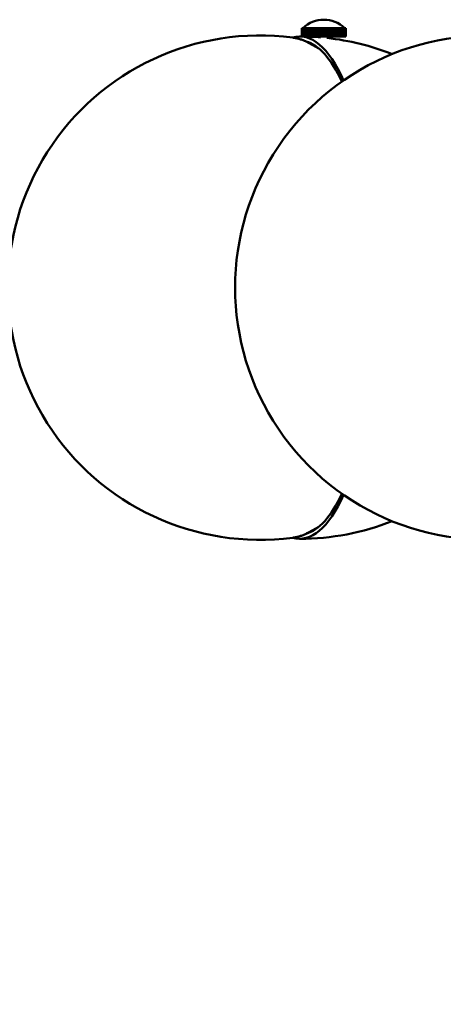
# Model space of a CAD drawing. Header units: millimetres. Extents: x 242 to 3406, y 441 to 2246.
# Tile 19 of 35: x 2108 to 2209, y 675 to 909. Entities that reach past the tile are written whole.
import ezdxf

# ---------------------------------------------------------------- set-up
doc = ezdxf.new("R2010")
doc.units = ezdxf.units.MM
doc.header["$LTSCALE"] = 12
doc.layers.add('Widoczne (ISO)', color=7, linetype='Continuous', lineweight=50)
doc.layers.add('Wymiar (ISO)', color=7, linetype='Continuous', lineweight=18)
doc.styles.add('Tekst notatki (ISO)', font='tahoma.ttf')
doc.dimstyles.new('Domyślne (ISO)', dxfattribs={"dimscale": 12, "dimtxt": 3, "dimasz": 3, "dimexe": 3.175, "dimexo": 0, "dimgap": 0.762, "dimtad": 1, "dimdec": 1, "dimlfac": 0.03937, "dimrnd": 1e-08, "dimzin": 0, "dimdsep": 46, "dimtxsty": 'Tekst notatki (ISO)', "dimblk": 'Filled-1', "dimcen": 0.09, "dimdle": 10, "dimse1": 1, "dimse2": 1, "dimclrd": 256, "dimclre": 256, "dimclrt": 256, "dimadec": 0, "dimazin": 0, "dimtfac": 0.666667, "dimtmove": 0, "dimatfit": 3, "dimfxl": 1, "dimtolj": 1, "dimlwd": 15, "dimlwe": 15, "dimarcsym": 0})

# ---------------------------------------------------------------- blocks, each defined once
blk = doc.blocks.new('Filled-1')
at = {"color": 0}
for p, q in [((0, 0), (-1, 0.25)), ((-1, 0.25), (-1, -0.25)), ((-1, 0), (0, 0)), ((-1, -0.25), (0, 0))]:
    blk.add_line(p, q, dxfattribs=at)
at = {"color": 0, "flags": 128}
blk.add_lwpolyline([(-1, -0.25), (0, 0), (-1, 0.25), (-1, -0.25)], dxfattribs=at)
at = {"color": 0}
blk.add_solid([(-1, -0.25), (0, 0), (-1, 0.25), (-1, -0.25)], dxfattribs=at)
blk = doc.blocks.new('*D4')
at = {"layer": 'Defpoints', "color": 0, "transparency": 16777216}
for p in [(1961.33, 845.66), (3116.62, 845.66), (3116.62, 501.09)]:
    blk.add_point(p, dxfattribs=at)
at = {"layer": 'Wymiar (ISO)', "lineweight": 15, "transparency": 16777216}
blk.add_line((1997.33, 501.09), (3080.62, 501.09), dxfattribs=at)
at = {"layer": 'Wymiar (ISO)', "lineweight": 15, "transparency": 16777216, "xscale": 36, "yscale": 36, "zscale": 36, "rotation": 180}
blk.add_blockref('Filled-1', (1961.33, 501.09), dxfattribs=at)
at = {"layer": 'Wymiar (ISO)', "lineweight": 15, "transparency": 16777216, "xscale": 36, "yscale": 36, "zscale": 36}
blk.add_blockref('Filled-1', (3116.62, 501.09), dxfattribs=at)
at = {"layer": 'Wymiar (ISO)', "lineweight": 18, "transparency": 16777216, "insert": (2439.87, 608.41), "char_height": 36, "attachment_point": 1, "style": 'Tekst notatki (ISO)'}
blk.add_mtext('\\A1;47.6\\P1209 mm', dxfattribs=at)

msp = doc.modelspace()

# ---------------------------------------------------------------- linework, layer by layer
at = {"layer": 'Widoczne (ISO)'}
for p, q in [((2174.9, 907.41), (2174.9, 905.41)), ((2174.92, 907.41), (2174.9, 907.41)), ((2174.93, 907.41), (2174.92, 907.41)), ((2174.92, 905.41), (2174.92, 907.41)), ((2174.93, 907.41), (2174.93, 905.41)), ((2175.01, 907.41), (2174.93, 907.41)), ((2175.02, 907.41), (2175.01, 907.41)), ((2175.01, 905.41), (2175.01, 907.41)), ((2175.02, 907.41), (2175.02, 905.41)), ((2175.14, 907.41), (2175.02, 907.41)), ((2175.16, 907.41), (2175.14, 907.41)), ((2175.14, 905.41), (2175.14, 907.41)), ((2175.16, 907.41), (2175.16, 905.41)), ((2175.34, 907.41), (2175.16, 907.41)), ((2175.36, 907.41), (2175.34, 907.41)), ((2175.34, 905.41), (2175.34, 907.41)), ((2175.36, 907.41), (2175.36, 905.41)), ((2175.59, 907.41), (2175.36, 907.41)), ((2175.61, 907.41), (2175.59, 907.41)), ((2175.59, 905.41), (2175.59, 907.41)), ((2175.61, 907.41), (2175.61, 905.41)), ((2175.88, 907.41), (2175.61, 907.41)), ((2175.91, 907.41), (2175.88, 907.41)), ((2175.88, 905.41), (2175.88, 907.41)), ((2175.91, 907.41), (2175.91, 905.41)), ((2176.23, 907.41), (2175.91, 907.41)), ((2176.26, 907.41), (2176.23, 907.41)), ((2176.23, 905.41), (2176.23, 907.41)), ((2176.26, 907.41), (2176.26, 905.41)), ((2176.61, 907.41), (2176.26, 907.41)), ((2176.65, 907.41), (2176.61, 907.41)), ((2176.61, 905.41), (2176.61, 907.41)), ((2176.65, 907.41), (2176.65, 905.41)), ((2177.04, 907.41), (2176.65, 907.41)), ((2177.08, 907.41), (2177.04, 907.41)), ((2177.04, 905.41), (2177.04, 907.41)), ((2177.08, 907.41), (2177.08, 905.41)), ((2177.5, 907.41), (2177.08, 907.41)), ((2177.54, 907.41), (2177.5, 907.41)), ((2177.5, 905.41), (2177.5, 907.41)), ((2177.54, 907.41), (2177.54, 905.41)), ((2177.99, 907.41), (2177.54, 907.41)), ((2178.03, 907.41), (2177.99, 907.41)), ((2177.99, 905.41), (2177.99, 907.41)), ((2178.03, 907.41), (2178.03, 905.41)), ((2178.5, 907.41), (2178.03, 907.41)), ((2178.55, 907.41), (2178.5, 907.41)), ((2178.5, 905.41), (2178.5, 907.41)), ((2178.55, 907.41), (2178.55, 905.41)), ((2179.03, 907.41), (2178.55, 907.41)), ((2179.08, 907.41), (2179.03, 907.41)), ((2179.03, 905.41), (2179.03, 907.41)), ((2179.08, 907.41), (2179.08, 905.41)), ((2179.57, 907.41), (2179.08, 907.41)), ((2179.61, 907.41), (2179.57, 907.41)), ((2179.57, 905.41), (2179.57, 907.41)), ((2179.61, 905.41), (2179.61, 907.41)), ((2179.61, 907.41), (2179.62, 907.41)), ((2179.62, 907.41), (2179.62, 905.41)), ((2180.12, 907.41), (2179.62, 907.41)), ((2180.14, 907.41), (2180.12, 907.41)), ((2180.12, 905.41), (2180.12, 907.41)), ((2180.14, 905.41), (2180.14, 907.41)), ((2180.14, 907.41), (2180.16, 907.41)), ((2180.16, 907.41), (2180.16, 905.41)), ((2180.16, 907.41), (2180.17, 907.41)), ((2180.17, 907.41), (2180.17, 905.41)), ((2180.67, 907.41), (2180.17, 907.41)), ((2180.67, 905.41), (2180.67, 907.41)), ((2180.67, 907.41), (2180.68, 907.41)), ((2180.68, 907.41), (2180.68, 905.41)), ((2180.68, 907.41), (2180.72, 907.41)), ((2180.72, 907.41), (2180.72, 905.41)), ((2181.22, 907.41), (2180.72, 907.41)), ((2181.22, 905.41), (2181.22, 907.41)), ((2181.22, 907.41), (2181.26, 907.41)), ((2181.26, 907.41), (2181.26, 905.41)), ((2181.75, 907.41), (2181.26, 907.41)), ((2181.75, 905.41), (2181.75, 907.41)), ((2181.75, 907.41), (2181.8, 907.41)), ((2181.8, 907.41), (2181.8, 905.41)), ((2182.26, 907.41), (2181.8, 907.41)), ((2182.26, 905.41), (2182.26, 907.41)), ((2182.26, 907.41), (2182.31, 907.41)), ((2182.31, 907.41), (2182.31, 905.41)), ((2182.75, 907.41), (2182.31, 907.41)), ((2182.75, 905.41), (2182.75, 907.41)), ((2182.75, 907.41), (2182.8, 907.41)), ((2182.8, 907.41), (2182.8, 905.41)), ((2183.22, 907.41), (2182.8, 907.41)), ((2183.22, 905.41), (2183.22, 907.41)), ((2183.22, 907.41), (2183.26, 907.41)), ((2183.26, 907.41), (2183.26, 905.41)), ((2183.65, 907.41), (2183.26, 907.41)), ((2183.65, 905.41), (2183.65, 907.41)), ((2183.65, 907.41), (2183.68, 907.41)), ((2183.68, 907.41), (2183.68, 905.41)), ((2184.04, 907.41), (2183.68, 907.41)), ((2184.04, 905.41), (2184.04, 907.41)), ((2184.04, 907.41), (2184.07, 907.41)), ((2184.07, 907.41), (2184.07, 905.41)), ((2184.39, 907.41), (2184.07, 907.41)), ((2184.39, 905.41), (2184.39, 907.41)), ((2184.39, 907.41), (2184.42, 907.41)), ((2184.42, 907.41), (2184.42, 905.41)), ((2184.69, 907.41), (2184.42, 907.41)), ((2184.69, 905.41), (2184.69, 907.41)), ((2184.69, 907.41), (2184.71, 907.41)), ((2184.71, 907.41), (2184.71, 905.41)), ((2184.94, 907.41), (2184.71, 907.41)), ((2184.94, 905.41), (2184.94, 907.41)), ((2184.94, 907.41), (2184.96, 907.41)), ((2184.96, 907.41), (2184.96, 905.41)), ((2185.14, 907.41), (2184.96, 907.41)), ((2185.14, 905.41), (2185.14, 907.41)), ((2185.14, 907.41), (2185.16, 907.41)), ((2185.16, 907.41), (2185.16, 905.41)), ((2185.29, 907.41), (2185.16, 907.41)), ((2185.29, 905.41), (2185.29, 907.41)), ((2185.29, 907.41), (2185.3, 907.41)), ((2185.3, 907.41), (2185.3, 905.41)), ((2185.38, 907.41), (2185.3, 907.41)), ((2185.38, 905.41), (2185.38, 907.41)), ((2185.38, 907.41), (2185.38, 905.41)), ((2185.38, 907.41), (2185.38, 907.41)), ((2185.41, 907.41), (2185.38, 907.41)), ((2185.41, 905.41), (2185.41, 907.41)), ((2185.41, 907.41), (2185.41, 905.41)), ((2185.41, 907.41), (2185.41, 907.41)), ((2174.9, 905.41), (2174.92, 905.41)), ((2174.93, 905.41), (2174.92, 905.41)), ((2174.93, 905.41), (2175.01, 905.41)), ((2175.02, 905.41), (2175.01, 905.41)), ((2175.02, 905.41), (2175.14, 905.41)), ((2175.16, 905.41), (2175.14, 905.41)), ((2175.16, 905.41), (2175.34, 905.41)), ((2175.36, 905.41), (2175.34, 905.41)), ((2175.36, 905.41), (2175.59, 905.41)), ((2175.61, 905.41), (2175.59, 905.41)), ((2175.61, 905.41), (2175.88, 905.41)), ((2175.91, 905.41), (2175.88, 905.41)), ((2175.91, 905.41), (2176.23, 905.41)), ((2176.26, 905.41), (2176.23, 905.41)), ((2176.26, 905.41), (2176.61, 905.41)), ((2176.65, 905.41), (2176.61, 905.41)), ((2176.65, 905.41), (2177.04, 905.41)), ((2177.08, 905.41), (2177.04, 905.41)), ((2177.08, 905.41), (2177.5, 905.41)), ((2177.54, 905.41), (2177.5, 905.41)), ((2177.54, 905.41), (2177.99, 905.41)), ((2178.03, 905.41), (2177.99, 905.41)), ((2178.03, 905.41), (2178.5, 905.41)), ((2178.15, 905.41), (2178.15, 905.29)), ((2178.55, 905.41), (2178.5, 905.41)), ((2178.55, 905.41), (2179.03, 905.41)), ((2179.08, 905.41), (2179.03, 905.41)), ((2179.08, 905.41), (2179.57, 905.41)), ((2179.61, 905.41), (2179.57, 905.41)), ((2179.61, 905.41), (2179.62, 905.41)), ((2179.62, 905.41), (2180.12, 905.41)), ((2180.14, 905.41), (2180.12, 905.41)), ((2180.14, 905.41), (2180.16, 905.41)), ((2180.16, 905.41), (2180.17, 905.41)), ((2180.17, 905.41), (2180.67, 905.41)), ((2180.67, 905.41), (2180.68, 905.41)), ((2180.68, 905.41), (2180.72, 905.41)), ((2180.72, 905.41), (2181.22, 905.41)), ((2181.22, 905.41), (2181.26, 905.41)), ((2181.26, 905.41), (2181.75, 905.41)), ((2181.75, 905.41), (2181.8, 905.41)), ((2181.8, 905.41), (2182.26, 905.41)), ((2182.15, 905.41), (2182.15, 904.91)), ((2182.26, 905.41), (2182.31, 905.41)), ((2182.31, 905.41), (2182.75, 905.41)), ((2182.75, 905.41), (2182.8, 905.41)), ((2182.8, 905.41), (2183.22, 905.41)), ((2183.22, 905.41), (2183.26, 905.41)), ((2183.26, 905.41), (2183.65, 905.41)), ((2183.65, 905.41), (2183.68, 905.41)), ((2183.68, 905.41), (2184.04, 905.41)), ((2184.04, 905.41), (2184.07, 905.41)), ((2184.07, 905.41), (2184.39, 905.41)), ((2184.39, 905.41), (2184.42, 905.41)), ((2184.42, 905.41), (2184.69, 905.41)), ((2184.69, 905.41), (2184.71, 905.41)), ((2184.71, 905.41), (2184.94, 905.41)), ((2184.94, 905.41), (2184.96, 905.41)), ((2184.96, 905.41), (2185.14, 905.41)), ((2185.14, 905.41), (2185.16, 905.41)), ((2185.16, 905.41), (2185.29, 905.41)), ((2185.29, 905.41), (2185.3, 905.41)), ((2185.3, 905.41), (2185.38, 905.41)), ((2185.38, 905.41), (2185.41, 905.41)), ((2185.38, 905.41), (2185.38, 905.41)), ((2185.41, 905.41), (2185.41, 905.41)), ((2178.95, 902.57), (2176.7, 903.82)), ((2178.15, 903.17), (2178.15, 903.01)), ((2178.95, 788.74), (2176.7, 787.49))]:
    msp.add_line(p, q, dxfattribs=at)
for centre, radius, start, end in [((2180.15, 902.16), 7.25, 46.3972, 133.6028), ((2164.94, 845.66), 60, 82.5072, 277.4928), ((2219.05, 845.66), 60, 77.8194, 282.1806), ((2174.45, 845.66), 59.75, 85.2416, 90), ((2174.45, 845.66), 59.75, 68.4299, 83.7969), ((2174.45, 845.66), 59.75, 270, 291.5701)]:
    msp.add_arc(centre, radius, start, end, dxfattribs=at)
for major_axis, start_param, end_param in [((0, 59.75), 5.683179, 6.376238), ((0, 58.75), 5.699416, 6.201144), ((0, -58.75), 0.082042, 0.58377), ((0, -59.75), 6.190132, 6.883192)]:
    msp.add_ellipse((2174.45, 845.66), major_axis=major_axis, ratio=0.309017, start_param=start_param, end_param=end_param, dxfattribs=at)
for points, knots in [([(2172.76, 905.14), (2173.04, 905.11), (2173.32, 905.06), (2173.87, 904.94), (2174.15, 904.87), (2174.68, 904.71), (2174.95, 904.62), (2175.47, 904.42), (2175.72, 904.31), (2176.22, 904.07), (2176.46, 903.95), (2176.7, 903.82)], [4.75301, 4.75301, 4.75301, 4.75301, 4.7788694, 4.7788694, 4.8047288, 4.8047288, 4.8305882, 4.8305882, 4.8564475, 4.8564475, 4.8823069, 4.8823069, 4.8823069, 4.8823069]), ([(2176.7, 787.49), (2176.46, 787.36), (2176.22, 787.24), (2175.72, 787), (2175.47, 786.89), (2174.95, 786.69), (2174.68, 786.6), (2174.15, 786.44), (2173.87, 786.37), (2173.32, 786.25), (2173.04, 786.2), (2172.76, 786.17)], [1.4008784, 1.4008784, 1.4008784, 1.4008784, 1.4267378, 1.4267378, 1.4525972, 1.4525972, 1.4784565, 1.4784565, 1.5043159, 1.5043159, 1.5301753, 1.5301753, 1.5301753, 1.5301753])]:
    msp.add_open_spline(points, degree=3, knots=knots, dxfattribs=at)

# ---------------------------------------------------------------- dimensions: what is measured, and where the dimension line sits
at = {"layer": 'Wymiar (ISO)', "lineweight": 18}
dim = msp.add_linear_dim(base=(3116.62, 501.09), p1=(1961.33, 845.66), p2=(3116.62, 845.66), angle=180, text='<>\\P1209 mm', dimstyle='Domyślne (ISO)', override={"dimgap": 0.762, "dimdec": 1, "dimlfac": 0.041202, "dimpost": '\\X', "dimse1": 1, "dimse2": 1, "dimtol": 0, "dimlim": 0, "dimtp": 0, "dimtm": 0, "dimtdec": 2, "dimtofl": 0, "dimatfit": 1, "dimtvp": -0.25}, dxfattribs=at)
dim.commit()
dim.dimension.update_dxf_attribs({"geometry": '*D4', "text_midpoint": (2538.98, 501.09), "dimtype": 160})

doc.saveas('drawing.dxf')
